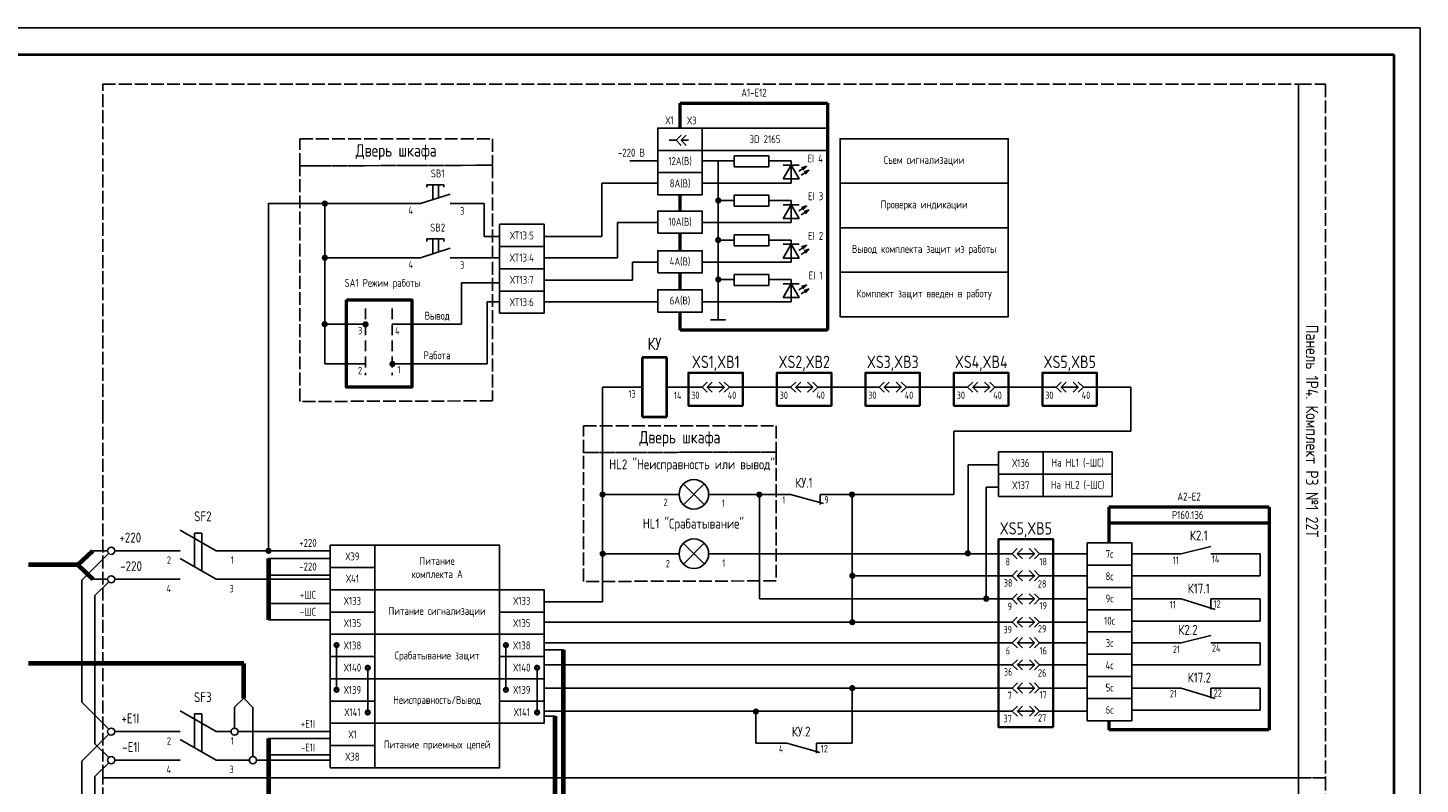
# Model space of a CAD drawing. Header units: millimetres. Extents: x 616 to 6446, y 2590 to 5711.
# Tile 24 of 50: x 3584 to 3843, y 3461 to 3602. Entities that reach past the tile are written whole.
import ezdxf

# ---------------------------------------------------------------- set-up
doc = ezdxf.new("R2010")
doc.units = ezdxf.units.MM
doc.linetypes.add('ACAD_ISO02W100', pattern=[15, 12, -3])
doc.linetypes.add('JIS_02_2.0', pattern=[3, 2, -1])
doc.styles.add('SIMPLEX', font='GOST.ttf', dxfattribs={"height": 5})

msp = doc.modelspace()

# ---------------------------------------------------------------- linework, layer by layer
for p, q in [((3423.06, 3602.4), (3843.08, 3602.4)), ((3843.08, 3305.35), (3843.08, 3602.4)), ((3843.08, 3305.35), (3843.08, 3602.4)), ((3703.15, 3581.44), (3704.46, 3581.44)), ((3706.78, 3581.44), (3705.41, 3581.44)), ((3701.05, 3577.6), (3695.84, 3577.6)), ((3715.29, 3577.6), (3709.33, 3577.6)), ((3712.31, 3577.6), (3712.31, 3547.97)), ((3715.29, 3576.51), (3715.29, 3578.57)), ((3715.29, 3578.57), (3721.74, 3578.57)), ((3721.74, 3576.51), (3721.74, 3578.57)), ((3725.9, 3577.6), (3721.74, 3577.6)), ((3725.9, 3573.48), (3725.9, 3577.6)), ((3715.29, 3576.51), (3721.74, 3576.51)), ((3724.42, 3576.8), (3727.37, 3576.8)), ((3658.05, 3573.16), (3661.18, 3573.16)), ((3658.05, 3573.16), (3658.05, 3572.7)), ((3659.14, 3570.4), (3659.14, 3573.16)), ((3660.23, 3570.74), (3660.23, 3573.16)), ((3661.18, 3573.16), (3661.18, 3572.7)), ((3690.6, 3563.54), (3690.6, 3573.48)), ((3690.6, 3573.48), (3701.05, 3573.48)), ((3725.9, 3573.48), (3709.33, 3573.48)), ((3628.54, 3504.95), (3628.51, 3569.66)), ((3656.83, 3569.66), (3628.51, 3569.66)), ((3639.01, 3539.78), (3639.03, 3569.65)), ((3656.83, 3569.66), (3662.36, 3571.42)), ((3668.72, 3569.66), (3662.36, 3569.66)), ((3668.72, 3563.54), (3668.72, 3569.66)), ((3715.29, 3570.23), (3712.31, 3570.23)), ((3715.29, 3569.14), (3715.29, 3571.2)), ((3715.29, 3571.2), (3721.74, 3571.2)), ((3715.29, 3569.14), (3721.74, 3569.14)), ((3721.74, 3569.14), (3721.74, 3571.2)), ((3725.9, 3570.23), (3721.74, 3570.23)), ((3724.42, 3569.43), (3727.37, 3569.43)), ((3725.9, 3566.11), (3725.9, 3570.23)), ((3693.54, 3559.57), (3693.54, 3566.11)), ((3693.54, 3566.11), (3701.03, 3566.11)), ((3725.9, 3566.11), (3709.33, 3566.11)), ((3656.83, 3559.57), (3662.36, 3561.33)), ((3658.05, 3563.07), (3661.18, 3563.07)), ((3658.05, 3563.07), (3658.05, 3562.61)), ((3659.14, 3560.31), (3659.14, 3563.07)), ((3660.23, 3560.65), (3660.23, 3563.07)), ((3661.18, 3563.07), (3661.18, 3562.61)), ((3671.58, 3563.54), (3668.72, 3563.54)), ((3679.87, 3563.54), (3690.6, 3563.54)), ((3715.29, 3562.86), (3712.31, 3562.86)), ((3715.29, 3561.76), (3715.29, 3563.82)), ((3715.29, 3563.82), (3721.74, 3563.82)), ((3715.29, 3561.76), (3721.74, 3561.77)), ((3721.74, 3561.77), (3721.74, 3563.82)), ((3725.9, 3562.86), (3721.74, 3562.86)), ((3724.42, 3562.06), (3727.37, 3562.06)), ((3725.9, 3558.74), (3725.9, 3562.86)), ((3656.83, 3559.57), (3639.01, 3559.57)), ((3671.58, 3559.57), (3662.36, 3559.57)), ((3679.87, 3559.57), (3693.54, 3559.57)), ((3696.34, 3555.4), (3696.34, 3558.74)), ((3696.34, 3558.74), (3701.03, 3558.74)), ((3725.9, 3558.74), (3709.33, 3558.74)), ((3715.29, 3554.39), (3715.29, 3556.45)), ((3715.29, 3556.45), (3721.74, 3556.45)), ((3721.74, 3554.39), (3721.74, 3556.45)), ((3664.47, 3547.15), (3664.47, 3554.86)), ((3664.47, 3554.86), (3671.58, 3554.86)), ((3679.87, 3555.4), (3696.34, 3555.4)), ((3715.29, 3555.49), (3712.31, 3555.49)), ((3715.29, 3554.39), (3721.74, 3554.39)), ((3725.9, 3555.49), (3721.74, 3555.49)), ((3724.42, 3554.68), (3727.37, 3554.68)), ((3725.9, 3551.37), (3725.9, 3555.49)), ((3671.58, 3551.37), (3669.25, 3551.37)), ((3669.25, 3551.37), (3669.25, 3539.78)), ((3679.87, 3551.37), (3701.03, 3551.37)), ((3725.9, 3551.37), (3709.33, 3551.37)), ((3646.6, 3547.15), (3639.01, 3547.15)), ((3664.47, 3547.15), (3651.57, 3547.15)), ((3710.88, 3547.97), (3713.64, 3547.97)), ((3646.6, 3539.78), (3639.01, 3539.78)), ((3669.25, 3539.78), (3651.57, 3539.78)), ((3690.76, 3495.46), (3690.76, 3535.43)), ((3698.13, 3535.43), (3690.76, 3535.43)), ((3702.74, 3535.43), (3706.77, 3535.43)), ((3709.31, 3535.43), (3706.77, 3535.43)), ((3713.43, 3535.43), (3710.26, 3535.43)), ((3716.92, 3535.43), (3714.39, 3535.43)), ((3716.92, 3535.43), (3723.26, 3535.43)), ((3725.8, 3535.43), (3723.26, 3535.43)), ((3729.92, 3535.43), (3726.75, 3535.43)), ((3733.41, 3535.43), (3730.87, 3535.43)), ((3733.41, 3535.43), (3739.74, 3535.43)), ((3742.28, 3535.43), (3739.74, 3535.43)), ((3746.41, 3535.43), (3743.23, 3535.43)), ((3749.89, 3535.43), (3747.36, 3535.43)), ((3756.23, 3535.43), (3749.89, 3535.43)), ((3758.77, 3535.43), (3756.23, 3535.43)), ((3762.89, 3535.43), (3759.72, 3535.43)), ((3766.38, 3535.43), (3763.84, 3535.43)), ((3766.38, 3535.43), (3772.71, 3535.43)), ((3775.25, 3535.43), (3772.71, 3535.43)), ((3779.38, 3535.43), (3776.2, 3535.43)), ((3782.87, 3535.43), (3780.33, 3535.43)), ((3789.2, 3535.43), (3782.87, 3535.43)), ((3789.2, 3527.25), (3789.2, 3535.43)), ((3756.23, 3527.25), (3756.23, 3515.47)), ((3756.23, 3527.25), (3789.2, 3527.25)), ((3764.55, 3521), (3758.85, 3521)), ((3758.85, 3521), (3758.85, 3504.41)), ((3709.73, 3513.52), (3705.81, 3517.42)), ((3705.83, 3513.5), (3709.71, 3517.43)), ((3705, 3515.47), (3690.76, 3515.47)), ((3707.77, 3515.47), (3707.77, 3515.47)), ((3710.53, 3515.47), (3716.55, 3515.47)), ((3716.55, 3515.47), (3725.77, 3515.47)), ((3719.98, 3495.97), (3719.98, 3515.47)), ((3731.91, 3513.75), (3725.77, 3515.47)), ((3731.29, 3515.47), (3756.23, 3515.47)), ((3731.29, 3515.47), (3731.29, 3513.59)), ((3737.25, 3515.47), (3737.25, 3491.66)), ((3764.55, 3516.8), (3762.21, 3516.8)), ((3762.21, 3516.8), (3762.21, 3495.97)), ((3614.76, 3508.24), (3614.76, 3501.96)), ((3614.76, 3508.24), (3616.09, 3508.24)), ((3616.09, 3508.24), (3616.09, 3501.19)), ((3705, 3504.41), (3690.76, 3504.41)), ((3709.73, 3502.46), (3705.81, 3506.36)), ((3705.83, 3502.44), (3709.71, 3506.38)), ((3707.77, 3504.41), (3707.77, 3504.41)), ((3710.53, 3504.41), (3715.35, 3504.41)), ((3760.52, 3504.41), (3715.35, 3504.41)), ((3760.52, 3504.41), (3764.55, 3504.41)), ((3767.08, 3504.41), (3764.55, 3504.41)), ((3771.21, 3504.41), (3768.03, 3504.41)), ((3774.7, 3504.41), (3772.16, 3504.41)), ((3781.03, 3504.41), (3774.7, 3504.41)), ((3789.34, 3504.41), (3798.56, 3504.41)), ((3804.09, 3505.77), (3798.56, 3504.41)), ((3804.09, 3504.41), (3813.3, 3504.41)), ((3813.3, 3504.41), (3813.3, 3500.29)), ((3737.25, 3500.29), (3764.55, 3500.29)), ((3767.08, 3500.29), (3764.55, 3500.29)), ((3771.21, 3500.29), (3768.03, 3500.29)), ((3774.7, 3500.29), (3772.16, 3500.29)), ((3781.03, 3500.29), (3774.7, 3500.29)), ((3813.3, 3500.29), (3789.34, 3500.29)), ((3679.87, 3495.46), (3690.76, 3495.46)), ((3760.52, 3495.97), (3719.98, 3495.97)), ((3760.52, 3495.97), (3764.55, 3495.97)), ((3767.08, 3495.97), (3764.55, 3495.97)), ((3771.21, 3495.97), (3768.03, 3495.97)), ((3774.7, 3495.97), (3772.16, 3495.97)), ((3781.03, 3495.97), (3774.7, 3495.97)), ((3789.34, 3495.97), (3798.56, 3495.97)), ((3804.88, 3494.03), (3798.56, 3495.97)), ((3804.09, 3495.97), (3813.3, 3495.97)), ((3804.09, 3495.97), (3804.09, 3494.09)), ((3813.3, 3495.97), (3813.3, 3491.85)), ((3679.87, 3491.66), (3760.52, 3491.66)), ((3760.52, 3491.66), (3764.55, 3491.66)), ((3767.08, 3491.66), (3764.55, 3491.66)), ((3771.21, 3491.66), (3768.03, 3491.66)), ((3774.7, 3491.66), (3772.16, 3491.66)), ((3781.03, 3491.66), (3774.7, 3491.66)), ((3813.3, 3491.85), (3789.34, 3491.85)), ((3804.09, 3489.18), (3798.56, 3487.82)), ((3641.2, 3479.05), (3641.2, 3487.37)), ((3672.75, 3479.05), (3672.75, 3487.37)), ((3679.87, 3487.82), (3764.55, 3487.82)), ((3767.1, 3487.82), (3764.57, 3487.82)), ((3771.23, 3487.82), (3768.05, 3487.82)), ((3774.72, 3487.82), (3772.18, 3487.82)), ((3781.05, 3487.82), (3774.72, 3487.82)), ((3789.34, 3487.82), (3798.56, 3487.82)), ((3804.09, 3487.82), (3813.3, 3487.82)), ((3813.3, 3487.82), (3813.3, 3483.71)), ((3679.87, 3483.71), (3764.55, 3483.71)), ((3767.1, 3483.71), (3764.57, 3483.71)), ((3771.23, 3483.71), (3768.05, 3483.71)), ((3774.72, 3483.71), (3772.18, 3483.71)), ((3781.05, 3483.71), (3774.72, 3483.71)), ((3813.3, 3483.71), (3789.34, 3483.71)), ((3647.02, 3474.83), (3647.02, 3483.15)), ((3678.57, 3474.83), (3678.57, 3483.15)), ((3679.87, 3479.38), (3764.55, 3479.38)), ((3737.25, 3469.1), (3737.25, 3479.38)), ((3767.1, 3479.38), (3764.57, 3479.38)), ((3771.23, 3479.38), (3768.05, 3479.38)), ((3774.72, 3479.38), (3772.18, 3479.38)), ((3781.05, 3479.38), (3774.72, 3479.38)), ((3789.34, 3479.38), (3798.56, 3479.38)), ((3804.88, 3477.44), (3798.56, 3479.38)), ((3804.09, 3479.38), (3813.3, 3479.38)), ((3804.09, 3479.38), (3804.09, 3477.5)), ((3813.3, 3479.38), (3813.3, 3475.27)), ((3623.92, 3477.48), (3622.21, 3475.79)), ((3622.21, 3471.91), (3622.21, 3475.79)), ((3623.92, 3477.48), (3625.63, 3475.77)), ((3625.63, 3466.61), (3625.63, 3475.79)), ((3614.76, 3474.55), (3614.76, 3468.26)), ((3614.76, 3474.55), (3616.09, 3474.55)), ((3616.09, 3474.55), (3616.09, 3467.5)), ((3679.87, 3475.07), (3764.55, 3475.07)), ((3719.3, 3469.1), (3719.3, 3475.07)), ((3767.1, 3475.07), (3764.57, 3475.07)), ((3771.23, 3475.07), (3768.05, 3475.07)), ((3774.72, 3475.07), (3772.18, 3475.07)), ((3781.05, 3475.07), (3774.72, 3475.07)), ((3813.3, 3475.27), (3789.34, 3475.27)), ((3719.3, 3469.1), (3725.12, 3469.1)), ((3731.26, 3467.39), (3725.12, 3469.1)), ((3730.64, 3469.1), (3737.25, 3469.1)), ((3730.64, 3469.1), (3730.64, 3467.22))]:
    msp.add_line(p, q)
at = {"lineweight": 40}
for p, q in [((3443.06, 3597.4), (3838.16, 3597.4)), ((3838.16, 3597.4), (3838.16, 3310.4)), ((3702.74, 3540.96), (3698.13, 3540.96)), ((3698.13, 3540.96), (3698.13, 3529.9)), ((3702.74, 3529.9), (3702.74, 3540.96)), ((3698.13, 3529.9), (3702.74, 3529.9))]:
    msp.add_line(p, q, dxfattribs=at)
at = {"lineweight": 50}
for p, q in [((3705.25, 3583.72), (3705.25, 3588.33)), ((3705.25, 3588.33), (3732.69, 3588.33)), ((3732.69, 3588.33), (3732.69, 3546.08)), ((3705.25, 3568.26), (3705.25, 3571.28)), ((3705.25, 3560.87), (3705.25, 3564.11)), ((3705.25, 3553.59), (3705.25, 3556.73)), ((3705.25, 3546.08), (3705.25, 3549.44)), ((3732.69, 3546.08), (3705.25, 3546.08)), ((3814.94, 3513.06), (3785.09, 3513.06)), ((3785.09, 3513.06), (3785.09, 3506.42)), ((3814.94, 3513.06), (3814.94, 3471.58)), ((3814.94, 3510.11), (3785.09, 3510.11)), ((3785.09, 3473.25), (3785.09, 3471.58)), ((3814.94, 3471.58), (3785.09, 3471.58))]:
    msp.add_line(p, q, dxfattribs=at)
at = {"linetype": 'Continuous'}
for p, q in [((3727.31, 3575.68), (3728.8, 3576.63)), ((3727.78, 3574.93), (3729.28, 3575.88)), ((3728.8, 3576.63), (3727.82, 3576.31)), ((3728.8, 3576.63), (3728.1, 3575.88)), ((3729.28, 3575.88), (3728.3, 3575.56)), ((3729.28, 3575.88), (3728.58, 3575.13)), ((3727.31, 3568.31), (3728.8, 3569.26)), ((3728.8, 3569.26), (3727.82, 3568.94)), ((3728.8, 3569.26), (3728.1, 3568.51)), ((3727.78, 3567.56), (3729.28, 3568.51)), ((3729.28, 3568.51), (3728.3, 3568.19)), ((3729.28, 3568.51), (3728.58, 3567.76)), ((3727.31, 3560.93), (3728.8, 3561.88)), ((3728.8, 3561.88), (3727.82, 3561.57)), ((3728.8, 3561.88), (3728.1, 3561.13)), ((3727.78, 3560.18), (3729.28, 3561.13)), ((3729.28, 3561.13), (3728.3, 3560.82)), ((3729.28, 3561.13), (3728.58, 3560.38)), ((3727.31, 3553.56), (3728.8, 3554.51)), ((3727.79, 3552.81), (3729.28, 3553.76)), ((3728.8, 3554.51), (3727.83, 3554.2)), ((3728.8, 3554.51), (3728.1, 3553.76)), ((3729.28, 3553.76), (3728.3, 3553.45)), ((3729.28, 3553.76), (3728.58, 3553.01))]:
    msp.add_line(p, q, dxfattribs=at)
at = {"linetype": 'JIS_02_2.0'}
for p, q in [((3646.6, 3550.13), (3646.6, 3537.69)), ((3651.57, 3550.13), (3651.57, 3537.69))]:
    msp.add_line(p, q, dxfattribs=at)
at = {"color": 1}
for p, q in [((3612.07, 3508.82), (3618.78, 3504.95)), ((3598.76, 3504.48), (3593.75, 3499.46)), ((3598.57, 3504.95), (3595.81, 3504.95)), ((3598.57, 3504.95), (3595.81, 3504.95)), ((3612.07, 3504.95), (3599.9, 3504.95)), ((3640.03, 3504.95), (3618.78, 3504.95)), ((3593.75, 3499.46), (3593.75, 3476.73)), ((3598.76, 3471.72), (3593.75, 3476.73)), ((3612.07, 3475.12), (3618.78, 3471.25)), ((3598.76, 3470.78), (3593.75, 3465.77)), ((3612.07, 3471.25), (3599.9, 3471.25)), ((3621.54, 3471.25), (3618.78, 3471.25)), ((3640.03, 3471.25), (3622.87, 3471.25)), ((3593.75, 3465.77), (3593.75, 3394.9))]:
    msp.add_line(p, q, dxfattribs=at)
at = {"lineweight": 70}
for p, q in [((3593.04, 3502.34), (3595.81, 3504.95)), ((3593.04, 3502.34), (3583.83, 3502.34)), ((3593.04, 3502.34), (3595.81, 3499.64)), ((3623.92, 3483.93), (3583.83, 3483.93)), ((3623.92, 3477.48), (3623.92, 3483.93))]:
    msp.add_line(p, q, dxfattribs=at)
at = {"color": 5}
for p, q in [((3612.07, 3503.51), (3618.78, 3499.64)), ((3598.57, 3499.64), (3595.81, 3499.64)), ((3598.57, 3499.64), (3595.81, 3499.64)), ((3598.76, 3499.17), (3596.2, 3496.6)), ((3612.07, 3499.64), (3599.9, 3499.64)), ((3640.03, 3499.64), (3618.78, 3499.64)), ((3596.2, 3496.6), (3596.2, 3468.98)), ((3598.76, 3466.41), (3596.2, 3468.98)), ((3612.07, 3469.82), (3618.78, 3465.94)), ((3598.76, 3465.47), (3596.2, 3462.91)), ((3612.07, 3465.94), (3599.9, 3465.94)), ((3624.97, 3465.94), (3618.78, 3465.94)), ((3640.03, 3465.94), (3626.3, 3465.94)), ((3596.2, 3462.91), (3596.2, 3387.15))]:
    msp.add_line(p, q, dxfattribs=at)
at = {"color": 3}
for p, q in [((3640.03, 3503.52), (3628.54, 3503.52)), ((3640.03, 3500.43), (3628.54, 3500.43)), ((3640.03, 3495.16), (3628.54, 3495.16)), ((3640.03, 3492.07), (3628.54, 3492.07)), ((3683.51, 3486.49), (3679.87, 3486.49)), ((3681.95, 3474.12), (3679.87, 3474.12)), ((3640.03, 3470), (3628.54, 3470)), ((3640.03, 3466.91), (3628.54, 3466.91))]:
    msp.add_line(p, q, dxfattribs=at)
at = {"color": 3, "lineweight": 70}
for p, q in [((3628.54, 3503.52), (3628.54, 3492.07)), ((3683.51, 3356.12), (3683.51, 3486.49)), ((3681.95, 3351.91), (3681.95, 3474.12)), ((3628.54, 3470), (3628.54, 3454.69))]:
    msp.add_line(p, q, dxfattribs=at)
at = {"color": 32, "linetype": 'ACAD_ISO02W100', "ltscale": 0.2, "true_color": 0xcd6928}
for points in [[(3597.64, 3530.64), (3597.64, 3591.88), (3820.43, 3591.88), (3820.43, 3462.66), (3597.64, 3462.66), (3597.64, 3530.64)], [(3825.45, 3591.88), (3825.45, 3591.88), (3825.45, 3462.66), (3820.43, 3462.66), (3820.43, 3591.88), (3825.45, 3591.88)], [(3634.37, 3581.69), (3634.37, 3581.69), (3670.27, 3581.69), (3670.27, 3576.79), (3634.37, 3576.67), (3634.37, 3581.69)], [(3634.37, 3576.67), (3634.37, 3576.67), (3670.27, 3576.79), (3670.27, 3532.89), (3634.37, 3532.77), (3634.37, 3576.67)], [(3687.23, 3528.25), (3687.23, 3528.25), (3723.13, 3528.25), (3723.13, 3523.36), (3687.23, 3523.24), (3687.23, 3528.25)], [(3687.23, 3523.24), (3687.23, 3523.24), (3723.13, 3523.36), (3723.13, 3499.35), (3687.23, 3499.23), (3687.23, 3523.24)], [(3597.64, 3401.42), (3597.64, 3462.66), (3820.43, 3462.66), (3820.43, 3333.43), (3597.64, 3333.43), (3597.64, 3401.42)], [(3825.45, 3462.66), (3825.45, 3462.66), (3825.45, 3333.43), (3820.43, 3333.43), (3820.43, 3462.66), (3825.45, 3462.66)]]:
    msp.add_lwpolyline(points, dxfattribs=at)
for points in [[(3701.05, 3579.57), (3709.34, 3579.57), (3709.34, 3583.72), (3701.05, 3583.72)], [(3709.35, 3579.57), (3732.69, 3579.57), (3732.69, 3583.72), (3709.35, 3583.72)], [(3701.05, 3575.43), (3709.34, 3575.43), (3709.34, 3579.57), (3701.05, 3579.57)], [(3735.01, 3573.44), (3766.34, 3573.44), (3766.34, 3581.73), (3735.01, 3581.73)], [(3701.05, 3571.28), (3709.34, 3571.28), (3709.34, 3575.43), (3701.05, 3575.43)], [(3724.42, 3574.25), (3727.37, 3574.25), (3725.9, 3576.8)], [(3735.01, 3565.14), (3766.34, 3565.14), (3766.34, 3573.44), (3735.01, 3573.44)], [(3724.42, 3566.87), (3727.37, 3566.87), (3725.9, 3569.43)], [(3701.03, 3564.11), (3709.33, 3564.11), (3709.33, 3568.26), (3701.03, 3568.26)], [(3671.58, 3561.64), (3679.87, 3561.64), (3679.87, 3565.79), (3671.58, 3565.79)], [(3735.01, 3556.85), (3766.34, 3556.85), (3766.34, 3565.14), (3735.01, 3565.14)], [(3671.58, 3557.5), (3679.87, 3557.5), (3679.87, 3561.65), (3671.58, 3561.65)], [(3724.42, 3559.5), (3727.37, 3559.5), (3725.9, 3562.06)], [(3701.03, 3556.73), (3709.33, 3556.73), (3709.33, 3560.87), (3701.03, 3560.87)], [(3671.58, 3553.35), (3679.87, 3553.35), (3679.87, 3557.5), (3671.58, 3557.5)], [(3735.01, 3548.56), (3766.34, 3548.56), (3766.34, 3556.85), (3735.01, 3556.85)], [(3701.03, 3549.44), (3709.33, 3549.44), (3709.33, 3553.59), (3701.03, 3553.59)], [(3724.42, 3552.13), (3727.37, 3552.13), (3725.9, 3554.68)], [(3671.58, 3549.21), (3679.87, 3549.21), (3679.87, 3553.35), (3671.58, 3553.35)], [(3764.55, 3519.24), (3772.84, 3519.24), (3772.84, 3523.39), (3764.55, 3523.39)], [(3772.84, 3519.24), (3785.7, 3519.24), (3785.7, 3523.39), (3772.84, 3523.39)], [(3764.55, 3515.09), (3772.84, 3515.09), (3772.84, 3519.24), (3764.55, 3519.24)], [(3772.84, 3515.09), (3785.7, 3515.09), (3785.7, 3519.24), (3772.84, 3519.24)], [(3640.03, 3501.84), (3648.32, 3501.84), (3648.32, 3505.98), (3640.03, 3505.98)], [(3648.32, 3497.69), (3671.58, 3497.69), (3671.58, 3505.98), (3648.32, 3505.98)], [(3789.34, 3502.28), (3781.05, 3502.28), (3781.05, 3506.42), (3789.34, 3506.42)], [(3640.03, 3497.69), (3648.32, 3497.69), (3648.32, 3501.84), (3640.03, 3501.84)], [(3789.34, 3498.13), (3781.05, 3498.13), (3781.05, 3502.28), (3789.34, 3502.28)], [(3640.03, 3493.54), (3648.32, 3493.54), (3648.32, 3497.69), (3640.03, 3497.69)], [(3648.32, 3489.4), (3671.58, 3489.4), (3671.58, 3497.69), (3648.32, 3497.69)], [(3671.58, 3493.54), (3679.87, 3493.54), (3679.87, 3497.69), (3671.58, 3497.69)], [(3789.34, 3493.98), (3781.05, 3493.98), (3781.05, 3498.13), (3789.34, 3498.13)], [(3789.34, 3489.84), (3781.05, 3489.84), (3781.05, 3493.98), (3789.34, 3493.98)], [(3640.03, 3489.4), (3648.32, 3489.4), (3648.32, 3493.54), (3640.03, 3493.54)], [(3671.58, 3489.4), (3679.87, 3489.4), (3679.87, 3493.54), (3671.58, 3493.54)], [(3640.03, 3485.25), (3648.32, 3485.25), (3648.32, 3489.4), (3640.03, 3489.4)], [(3648.32, 3481.1), (3671.58, 3481.1), (3671.58, 3489.4), (3648.32, 3489.4)], [(3671.58, 3485.25), (3679.87, 3485.25), (3679.87, 3489.4), (3671.58, 3489.4)], [(3789.34, 3485.69), (3781.05, 3485.69), (3781.05, 3489.84), (3789.34, 3489.84)], [(3640.03, 3481.1), (3648.32, 3481.1), (3648.32, 3485.25), (3640.03, 3485.25)], [(3671.58, 3481.1), (3679.87, 3481.1), (3679.87, 3485.25), (3671.58, 3485.25)], [(3789.34, 3481.54), (3781.05, 3481.54), (3781.05, 3485.69), (3789.34, 3485.69)], [(3640.03, 3476.96), (3648.32, 3476.96), (3648.32, 3481.1), (3640.03, 3481.1)], [(3648.32, 3472.81), (3671.58, 3472.81), (3671.58, 3481.1), (3648.32, 3481.1)], [(3671.58, 3476.96), (3679.87, 3476.96), (3679.87, 3481.1), (3671.58, 3481.1)], [(3789.34, 3477.4), (3781.05, 3477.4), (3781.05, 3481.54), (3789.34, 3481.54)], [(3640.03, 3472.81), (3648.32, 3472.81), (3648.32, 3476.96), (3640.03, 3476.96)], [(3671.58, 3472.81), (3679.87, 3472.81), (3679.87, 3476.96), (3671.58, 3476.96)], [(3789.34, 3473.25), (3781.05, 3473.25), (3781.05, 3477.4), (3789.34, 3477.4)], [(3640.03, 3468.66), (3648.32, 3468.66), (3648.32, 3472.81), (3640.03, 3472.81)], [(3648.32, 3464.52), (3671.58, 3464.52), (3671.58, 3472.81), (3648.32, 3472.81)], [(3640.03, 3464.52), (3648.32, 3464.52), (3648.32, 3468.66), (3640.03, 3468.66)]]:
    msp.add_lwpolyline(points, close=True)
for points in [[(3705.41, 3582.39), (3704.46, 3581.44), (3705.41, 3580.49)], [(3706.36, 3582.39), (3705.41, 3581.44), (3706.36, 3580.49)], [(3710.26, 3536.38), (3709.31, 3535.43), (3710.26, 3534.48)], [(3711.21, 3536.38), (3710.26, 3535.43), (3711.21, 3534.48)], [(3712.48, 3536.38), (3713.43, 3535.43), (3712.48, 3534.48)], [(3713.43, 3536.38), (3714.39, 3535.43), (3713.43, 3534.48)], [(3726.75, 3536.38), (3725.8, 3535.43), (3726.75, 3534.48)], [(3727.7, 3536.38), (3726.75, 3535.43), (3727.7, 3534.48)], [(3728.97, 3536.38), (3729.92, 3535.43), (3728.97, 3534.48)], [(3729.92, 3536.38), (3730.87, 3535.43), (3729.92, 3534.48)], [(3743.23, 3536.38), (3742.28, 3535.43), (3743.23, 3534.48)], [(3744.18, 3536.38), (3743.23, 3535.43), (3744.18, 3534.48)], [(3745.45, 3536.38), (3746.41, 3535.43), (3745.45, 3534.48)], [(3746.41, 3536.38), (3747.36, 3535.43), (3746.41, 3534.48)], [(3759.72, 3536.38), (3758.77, 3535.43), (3759.72, 3534.48)], [(3760.67, 3536.38), (3759.72, 3535.43), (3760.67, 3534.48)], [(3761.94, 3536.38), (3762.89, 3535.43), (3761.94, 3534.48)], [(3762.89, 3536.38), (3763.84, 3535.43), (3762.89, 3534.48)], [(3776.2, 3536.38), (3775.25, 3535.43), (3776.2, 3534.48)], [(3777.16, 3536.38), (3776.2, 3535.43), (3777.16, 3534.48)], [(3778.42, 3536.38), (3779.38, 3535.43), (3778.42, 3534.48)], [(3779.38, 3536.38), (3780.33, 3535.43), (3779.38, 3534.48)], [(3768.03, 3505.36), (3767.08, 3504.41), (3768.03, 3503.46)], [(3768.99, 3505.36), (3768.03, 3504.41), (3768.99, 3503.46)], [(3770.26, 3505.36), (3771.21, 3504.41), (3770.26, 3503.46)], [(3771.21, 3505.36), (3772.16, 3504.41), (3771.21, 3503.46)], [(3768.03, 3501.25), (3767.08, 3500.29), (3768.03, 3499.34)], [(3768.99, 3501.25), (3768.03, 3500.29), (3768.99, 3499.34)], [(3770.26, 3501.25), (3771.21, 3500.29), (3770.26, 3499.34)], [(3771.21, 3501.25), (3772.16, 3500.29), (3771.21, 3499.34)], [(3768.03, 3496.92), (3767.08, 3495.97), (3768.03, 3495.02)], [(3768.99, 3496.92), (3768.03, 3495.97), (3768.99, 3495.02)], [(3770.26, 3496.92), (3771.21, 3495.97), (3770.26, 3495.02)], [(3771.21, 3496.92), (3772.16, 3495.97), (3771.21, 3495.02)], [(3768.03, 3492.61), (3767.08, 3491.66), (3768.03, 3490.71)], [(3768.99, 3492.61), (3768.03, 3491.66), (3768.99, 3490.71)], [(3770.26, 3492.61), (3771.21, 3491.66), (3770.26, 3490.71)], [(3771.21, 3492.61), (3772.16, 3491.66), (3771.21, 3490.71)], [(3768.05, 3488.78), (3767.1, 3487.82), (3768.05, 3486.87)], [(3769.01, 3488.78), (3768.05, 3487.82), (3769.01, 3486.87)], [(3770.28, 3488.78), (3771.23, 3487.82), (3770.28, 3486.87)], [(3771.23, 3488.78), (3772.18, 3487.82), (3771.23, 3486.87)], [(3768.05, 3484.66), (3767.1, 3483.71), (3768.05, 3482.76)], [(3769.01, 3484.66), (3768.05, 3483.71), (3769.01, 3482.76)], [(3770.28, 3484.66), (3771.23, 3483.71), (3770.28, 3482.76)], [(3771.23, 3484.66), (3772.18, 3483.71), (3771.23, 3482.76)], [(3768.05, 3480.34), (3767.1, 3479.38), (3768.05, 3478.43)], [(3769.01, 3480.34), (3768.05, 3479.38), (3769.01, 3478.43)], [(3770.28, 3480.34), (3771.23, 3479.38), (3770.28, 3478.43)], [(3771.23, 3480.34), (3772.18, 3479.38), (3771.23, 3478.43)], [(3768.05, 3476.03), (3767.1, 3475.07), (3768.05, 3474.12)], [(3769.01, 3476.03), (3768.05, 3475.07), (3769.01, 3474.12)], [(3770.28, 3476.03), (3771.23, 3475.07), (3770.28, 3474.12)], [(3771.23, 3476.03), (3772.18, 3475.07), (3771.23, 3474.12)]]:
    msp.add_lwpolyline(points)
at = {"const_width": 0.461}
for points in [[(3638.69, 3569.65, 1), (3639.38, 3569.65, 1)], [(3711.99, 3570.22, 1), (3712.68, 3570.22, 1)], [(3711.96, 3562.86, 1), (3712.65, 3562.86, 1)], [(3638.68, 3559.56, 1), (3639.37, 3559.56, 1)], [(3711.98, 3555.5, 1), (3712.67, 3555.5, 1)], [(3638.64, 3547.17, 1), (3639.33, 3547.17, 1)], [(3646.26, 3547.14, 1), (3646.95, 3547.14, 1)], [(3651.28, 3539.77, 1), (3651.97, 3539.77, 1)], [(3690.42, 3515.45, 1), (3691.11, 3515.45, 1)], [(3719.62, 3515.42, 1), (3720.31, 3515.42, 1)], [(3736.89, 3515.42, 1), (3737.58, 3515.42, 1)], [(3628.19, 3504.95, 1), (3628.88, 3504.95, 1)], [(3690.44, 3504.41, 1), (3691.13, 3504.41, 1)], [(3758.45, 3504.48, 1), (3759.14, 3504.48, 1)], [(3736.96, 3500.29, 1), (3737.65, 3500.29, 1)], [(3761.88, 3496.02, 1), (3762.58, 3496.02, 1)], [(3736.94, 3491.65, 1), (3737.63, 3491.65, 1)], [(3641.55, 3487.37, -1), (3640.86, 3487.37, -1)], [(3673.1, 3487.37, -1), (3672.41, 3487.37, -1)], [(3647.37, 3483.15, -1), (3646.67, 3483.15, -1)], [(3678.92, 3483.15, -1), (3678.22, 3483.15, -1)], [(3641.55, 3479.05, -1), (3640.86, 3479.05, -1)], [(3673.1, 3479.05, -1), (3672.41, 3479.05, -1)], [(3736.94, 3479.36, 1), (3737.63, 3479.36, 1)], [(3647.37, 3474.83, -1), (3646.67, 3474.83, -1)], [(3678.92, 3474.83, -1), (3678.22, 3474.83, -1)], [(3718.98, 3475, 1), (3719.67, 3475, 1)]]:
    msp.add_lwpolyline(points, format="xyb", close=True, dxfattribs=at)
at = {"lineweight": 50}
msp.add_lwpolyline([(3643.07, 3551.7), (3655.23, 3551.7), (3655.23, 3535.45), (3643.07, 3535.45)], close=True, dxfattribs=at)
at = {"lineweight": 35}
for points in [[(3716.92, 3531.99), (3706.77, 3531.99), (3706.77, 3538.14), (3716.92, 3538.14)], [(3733.41, 3531.99), (3723.26, 3531.99), (3723.26, 3538.14), (3733.41, 3538.14)], [(3749.89, 3531.99), (3739.74, 3531.99), (3739.74, 3538.14), (3749.89, 3538.14)], [(3766.38, 3531.99), (3756.23, 3531.99), (3756.23, 3538.14), (3766.38, 3538.14)], [(3782.87, 3531.99), (3772.71, 3531.99), (3772.71, 3538.14), (3782.87, 3538.14)], [(3774.7, 3472.07), (3764.55, 3472.07), (3764.55, 3507.12), (3774.7, 3507.12)]]:
    msp.add_lwpolyline(points, close=True, dxfattribs=at)
for centre, radius in [((3707.77, 3515.47), 2.76), ((3707.77, 3504.41), 2.76), ((3599.23, 3504.95), 0.663), ((3599.23, 3499.64), 0.663), ((3599.23, 3471.25), 0.663), ((3622.21, 3471.25), 0.663), ((3599.23, 3465.94), 0.663), ((3625.63, 3465.94), 0.663)]:
    msp.add_circle(centre, radius)

# ---------------------------------------------------------------- texts
at = {"style": 'SIMPLEX'}
for s, height, p in [('13', 1.382, (3695.6, 3533.5)), ('14', 1.382, (3704.06, 3533.22)), ('30', 1.382, (3707.27, 3533.24)), ('40', 1.382, (3714.08, 3533.24)), ('30', 1.382, (3723.75, 3533.24)), ('40', 1.382, (3730.57, 3533.24)), ('30', 1.382, (3740.24, 3533.24)), ('40', 1.382, (3747.05, 3533.24)), ('30', 1.382, (3756.73, 3533.24)), ('40', 1.382, (3763.54, 3533.24)), ('30', 1.382, (3773.21, 3533.24)), ('40', 1.382, (3780.02, 3533.24)), ('КУ.1', 1.843, (3726.67, 3516.71)), ('2', 1.38, (3702.13, 3513.3)), ('1', 1.38, (3724.25, 3513.72)), ('9', 1.38, (3732.08, 3513.77)), ('1', 1.38, (3713, 3513.11)), ('К2.1', 1.843, (3800.17, 3506.89)), ('2', 1.38, (3702.55, 3501.87)), ('1', 1.38, (3713.06, 3501.99)), ('8', 1.38, (3765.83, 3502.22)), ('18', 1.382, (3772.15, 3502.22)), ('11', 1.382, (3797.01, 3502.49)), ('14', 1.382, (3804.28, 3502.71)), ('38', 1.382, (3765.5, 3498.28)), ('28', 1.382, (3771.85, 3498.1)), ('К17.1', 1.843, (3799.76, 3497)), ('9', 1.38, (3766.22, 3493.89)), ('19', 1.382, (3772.16, 3494.04)), ('11', 1.382, (3796.45, 3494.22)), ('12', 1.382, (3804.6, 3494.34)), ('39', 1.382, (3765.43, 3489.58)), ('29', 1.382, (3771.87, 3489.73)), ('К2.2', 1.843, (3798.02, 3489.29)), ('6', 1.38, (3765.85, 3485.63)), ('16', 1.382, (3772.17, 3485.63)), ('21', 1.382, (3797.01, 3485.9)), ('24', 1.382, (3804.28, 3486.13)), ('36', 1.382, (3765.52, 3481.7)), ('26', 1.382, (3771.87, 3481.51)), ('К17.2', 1.843, (3799.76, 3480.41)), ('7', 1.38, (3766.24, 3477.3)), ('17', 1.382, (3772.18, 3477.45)), ('21', 1.382, (3796.45, 3477.64)), ('22', 1.382, (3804.6, 3477.75)), ('37', 1.382, (3765.45, 3473)), ('27', 1.382, (3771.89, 3473.14)), ('КУ.2', 1.843, (3726.02, 3470.35)), ('4', 1.38, (3723.6, 3467.35)), ('12', 1.382, (3731.43, 3467.4))]:
    msp.add_text(s, height=height, dxfattribs=at).set_placement(p)
for s, insert, char_height, width, attachment_point in [('A1-E12', (3718.97, 3590.32), 1.474, 27.4373, 5), ('ЭD 2165', (3721.02, 3581.65), 1.474, 23.342, 5), ('Дверь шкафа', (3652.32, 3579.24), 2.3037, 35.8958, 5), ('-220 В', (3696.13, 3579.14), 1.474, 8.2935, 5), ('12A(B)', (3705.2, 3577.5), 1.474, 8.2935, 5), ('EI 4', (3730.39, 3578.05), 1.474, 8.2935, 5), ('Съем сигнализации', (3750.67, 3577.58), 1.4744, 31.331, 5), ('SB1', (3660.05, 3575.27), 1.474, 8.2935, 5), ('8А(В)', (3705.2, 3573.35), 1.474, 8.2935, 5), ('EI 3', (3730.46, 3571.01), 1.474, 8.2935, 5), ('4', (3655.43, 3568.38), 1.38, 5.3742, 6), ('3', (3665.03, 3568.29), 1.38, 5.3742, 6), ('Проверка индикации', (3750.67, 3569.29), 1.4744, 31.331, 5), ('10А(В)', (3705.18, 3566.19), 1.474, 8.2935, 5), ('SB2', (3660.05, 3565.18), 1.474, 8.2935, 5), ('ХТ13:5', (3675.73, 3563.71), 1.474, 8.2935, 5), ('EI 2', (3730.46, 3563.63), 1.474, 8.2935, 5), ('Вывод комплекта защит из работы', (3750.67, 3561), 1.4744, 31.331, 5), ('4', (3655.43, 3558.29), 1.38, 5.3742, 6), ('3', (3665.03, 3558.2), 1.38, 5.3742, 6), ('ХТ13:4', (3675.73, 3559.57), 1.474, 8.2935, 5), ('4А(В)', (3705.18, 3558.8), 1.474, 8.2935, 5), ('SA1 Режим работы', (3649.78, 3554.67), 1.4744, 13.877, 5), ('ХТ13:7', (3675.73, 3555.43), 1.474, 8.2935, 5), ('EI 1', (3730.46, 3556.26), 1.474, 8.2935, 5), ('Комплект защит введен в работу', (3750.67, 3552.7), 1.4744, 31.331, 5), ('ХТ13:6', (3675.73, 3551.28), 1.474, 8.2935, 5), ('6А(В)', (3705.18, 3551.52), 1.474, 8.2935, 5), ('Вывод', (3659.97, 3548.64), 1.474, 8.2935, 5), ('3', (3645.99, 3545.98), 1.38, 5.3742, 6), ('4', (3652.95, 3545.96), 1.38, 5.3742, 6), ('Работа', (3659.93, 3541.38), 1.474, 8.2935, 5), ('2', (3645.96, 3538.54), 1.38, 5.3742, 6), ('1', (3653.1, 3538.7), 1.38, 5.3742, 6), ('Дверь шкафа', (3705.18, 3525.8), 2.3037, 35.8958, 5), ('На HL1 (-ШС)', (3779.27, 3521.31), 1.4744, 12.8566, 5), ('Х136', (3768.69, 3521.31), 1.474, 8.2935, 5), ('Х137', (3768.69, 3517.17), 1.474, 8.2935, 5), ('На HL2 (-ШС)', (3779.27, 3517.17), 1.4744, 12.8565, 5), ('A2-E2', (3800.02, 3515.05), 1.474, 29.8518, 5), ('SF2', (3617.93, 3511.37), 1.843, 8.9385, 6), ('Р160.136', (3799.77, 3511.63), 1.474, 29.8518, 5), ('+220', (3602.78, 3507.41), 1.843, 6.3123, 5), ('+220', (3635.88, 3506.42), 1.474, 8.2935, 5), ('Х39', (3644.18, 3503.91), 1.474, 8.2935, 5), ('7с', (3785.2, 3504.35), 1.474, 8.2935, 5), ('-220', (3602.93, 3502.09), 1.843, 6.3123, 5), ('2', (3610.37, 3503.22), 1.38, 5.3742, 6), ('1', (3622.05, 3503.22), 1.38, 5.3629, 6), ('-220', (3635.88, 3502.01), 1.474, 8.2935, 5), ('Питание \\Pкомплекта А ', (3659.95, 3501.84), 1.4744, 23.2564, 5), ('Х41', (3644.18, 3499.76), 1.474, 8.2935, 5), ('8с', (3785.2, 3500.2), 1.474, 8.2935, 5), ('4', (3610.37, 3497.91), 1.38, 4.7107, 6), ('3', (3622.05, 3497.91), 1.38, 4.6994, 6), ('+ШС', (3635.88, 3496.76), 1.474, 8.2935, 5), ('Х133', (3644.18, 3495.62), 1.474, 8.2935, 5), ('Х133', (3675.73, 3495.62), 1.474, 8.2935, 5), ('9с', (3785.2, 3496.06), 1.474, 8.2935, 5), ('-ШС', (3635.88, 3493.59), 1.474, 8.2935, 5), ('Питание сигнализации', (3659.95, 3493.54), 1.4744, 23.2564, 5), ('Х135', (3644.18, 3491.47), 1.474, 8.2935, 5), ('Х135', (3675.73, 3491.47), 1.474, 8.2935, 5), ('10с', (3785.2, 3491.91), 1.474, 8.2935, 5), ('3с', (3785.2, 3487.76), 1.474, 8.2935, 5), ('Х138', (3644.18, 3487.32), 1.474, 8.2935, 5), ('Срабатывание защит ', (3659.95, 3485.25), 1.4744, 23.2564, 5), ('Х138', (3675.73, 3487.32), 1.474, 8.2935, 5), ('Х140', (3644.18, 3483.18), 1.474, 8.2935, 5), ('Х140', (3675.73, 3483.18), 1.474, 8.2935, 5), ('4с', (3785.2, 3483.62), 1.474, 8.2935, 5), ('SF3', (3617.93, 3477.68), 1.843, 8.9385, 6), ('Х139', (3644.18, 3479.03), 1.474, 8.2935, 5), ('Х139', (3675.73, 3479.03), 1.474, 8.2935, 5), ('5с', (3785.2, 3479.47), 1.474, 8.2935, 5), ('Х141', (3644.18, 3474.88), 1.474, 8.2935, 5), ('Неисправность/Вывод ', (3659.95, 3476.96), 1.4744, 23.2564, 5), ('Х141', (3675.73, 3474.88), 1.474, 8.2935, 5), ('6с', (3785.2, 3475.32), 1.474, 8.2935, 5), ('+Е1I', (3602.78, 3473.72), 1.843, 6.3123, 5), ('+Е1I', (3635.88, 3472.7), 1.474, 8.2935, 5), ('Х1', (3644.18, 3470.74), 1.474, 8.2935, 5), ('Питание приемных цепей', (3659.95, 3468.66), 1.4744, 23.2564, 5), ('-Е1I', (3602.93, 3468.39), 1.843, 6.3123, 5), ('2', (3610.37, 3469.52), 1.38, 5.3742, 6), ('1', (3622.05, 3469.52), 1.38, 5.3629, 6), ('-Е1I', (3635.88, 3468.3), 1.474, 8.2935, 5), ('Х38', (3644.18, 3466.59), 1.474, 8.2935, 5), ('4', (3610.37, 3464.21), 1.38, 4.7107, 6), ('3', (3622.05, 3464.21), 1.38, 4.6994, 6)]:
    msp.add_mtext(s, dxfattribs=dict(at, insert=insert, char_height=char_height, width=width, attachment_point=attachment_point))
at = {"color": 7, "char_height": 1.474, "attachment_point": 5, "style": 'SIMPLEX'}
for s, insert, width in [('Х1', (3703.23, 3585.16), 4.7596), ('Х3', (3707.39, 3585.13), 3.2286)]:
    msp.add_mtext(s, dxfattribs=dict(at, insert=insert, width=width))
at = {"insert": (3822.94, 3527.27), "char_height": 2.3037, "width": 129.2213, "attachment_point": 5, "rotation": 270, "style": 'SIMPLEX'}
msp.add_mtext('Панель 1Р4. Комплект РЗ №1 22Т', dxfattribs=at)
at = {"lineweight": 50, "attachment_point": 5, "style": 'SIMPLEX'}
for s, insert, char_height, width in [('КУ', (3700.44, 3543.53), 2.304, 4.6075), ('XS1,XB1', (3711.85, 3539.88), 2.304, 11.572), ('XS2,XB2', (3728.33, 3539.88), 2.304, 11.572), ('XS3,XB3', (3744.82, 3539.88), 2.304, 11.572), ('XS4,XB4', (3761.3, 3539.88), 2.304, 11.572), ('XS5,XB5', (3777.79, 3539.88), 2.304, 11.572), ('HL2 "Неисправность или вывод"', (3707.44, 3520.82), 1.843, 31.5233), ('HL1 "Срабатывание"', (3707.68, 3509.77), 1.843, 25.3056), ('XS5,XB5', (3769.62, 3508.86), 2.304, 11.572)]:
    msp.add_mtext(s, dxfattribs=dict(at, insert=insert, char_height=char_height, width=width))

doc.saveas('drawing.dxf')
